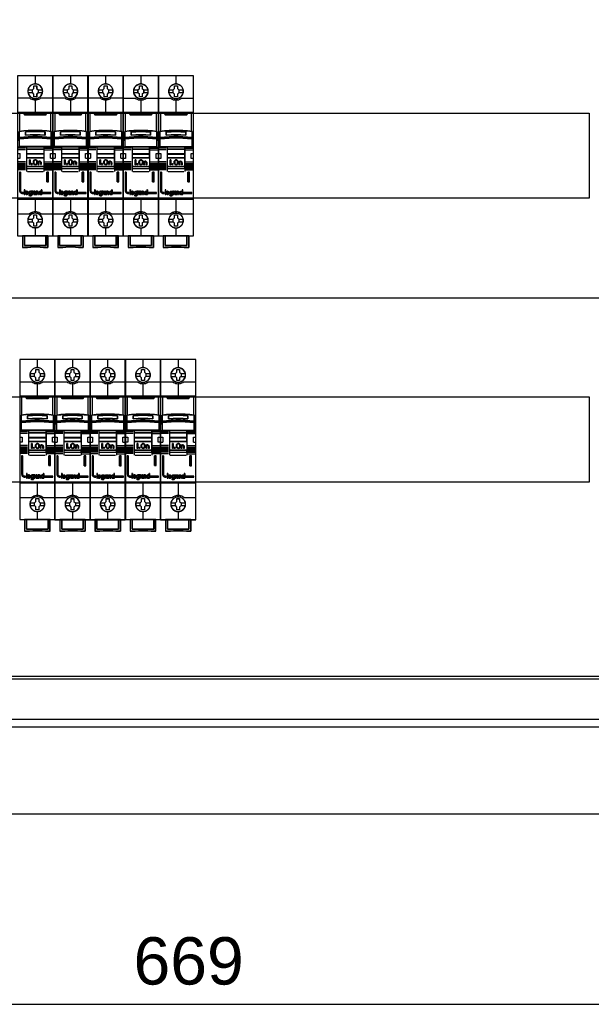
# Model space of a CAD drawing. Header units: millimetres. Extents: x 203 to 3426, y 719 to 2381.
# Tile 109 of 185: x 3364 to 3394, y 2202 to 2254. Entities that reach past the tile are written whole.
import ezdxf

# ---------------------------------------------------------------- set-up
doc = ezdxf.new("R2010")
doc.units = ezdxf.units.MM
doc.layers.add('45', color=7, linetype='Continuous')
doc.layers.add('E_Legrand_obudowy', color=7, linetype='Continuous')
doc.layers.add('E_Legrand_wymiary', color=7, linetype='Continuous', true_color=0x727430)
doc.styles.get("Standard").update_dxf_attribs({"font": 'ARIAL.TTF'})
doc.dimstyles.new('ISO-25', dxfattribs={"dimtxt": 2.5, "dimasz": 2.5, "dimexe": 1.25, "dimexo": 0.625, "dimtad": 1, "dimtxsty": 'Standard', "dimcen": 2.5, "dimadec": 0, "dimazin": 0, "dimtfac": 1, "dimtmove": 0, "dimatfit": 3, "dimfxl": 1, "dimarcsym": 0})

# ---------------------------------------------------------------- blocks, each defined once
blk = doc.blocks.new('XL3 160 wnękowa 6x24M')
at = {"layer": 'E_Legrand_obudowy'}
for points in [[(-335.06, -573.88), (-335.06, -1088.34), (-329.81, -1107.9), (-319.67, -1122.19), (-309.16, -1133.85), (-291.14, -1142.87), (-266.74, -1144), (274.62, -1144), (294.14, -1141.37), (309.53, -1133.85), (323.8, -1118.05), (331.31, -1097.37), (333.94, -1076.68), (333.94, -510.7)], [(-259.23, -72.21), (255.47, -72.21), (255.47, -1072.92), (-259.23, -1072.92), (-259.23, -72.21)], [(-257.16, -72.44), (255.69, -72.44), (255.69, -1071.56), (-257.16, -1071.56), (-257.16, -72.44)], [(-215.64, -773.97), (215.55, -773.97), (215.55, -818.91), (-215.64, -818.91), (-215.64, -773.97)], [(256.55, -871.74), (-257.68, -871.74)], [(-215.64, -923.88), (215.55, -923.88), (215.55, -968.82), (-215.64, -968.82), (-215.64, -923.88)], [(-273.87, -1093.98), (270.11, -1093.98)], [(-273.87, -1098.12), (270.11, -1098.12)]]:
    blk.add_lwpolyline(points, dxfattribs=at)
blk = doc.blocks.new('S301 TX3')
at = {"layer": '45', "color": 7}
for points in [[(17.99, 40.87), (0, 40.87), (0, -40.87), (17.99, -40.87), (17.99, 40.87)], [(12.8, 32.97), (12.78, 33.42), (12.7, 33.88), (12.55, 34.31), (12.36, 34.73), (12.13, 35.12), (11.85, 35.47), (11.52, 35.79), (11.15, 36.07), (10.78, 36.31), (10.34, 36.5), (9.91, 36.62), (9.45, 36.71), (9, 36.73), (8.54, 36.71), (8.09, 36.62), (7.64, 36.5), (7.23, 36.31), (6.84, 36.07), (6.48, 35.79), (6.14, 35.47), (5.87, 35.12), (5.63, 34.73), (5.43, 34.31), (5.31, 33.88), (5.22, 33.42), (5.19, 32.97), (5.22, 32.53), (5.31, 32.09), (5.43, 31.65), (5.63, 31.24), (5.87, 30.84), (6.14, 30.48), (6.48, 30.16), (6.84, 29.88), (7.23, 29.65), (7.64, 29.47), (8.09, 29.33), (8.54, 29.24), (9, 29.22), (9.45, 29.24), (9.91, 29.33), (10.34, 29.47), (10.78, 29.65), (11.15, 29.88), (11.52, 30.16), (11.85, 30.48), (12.13, 30.84), (12.36, 31.24), (12.55, 31.65), (12.7, 32.09), (12.78, 32.53), (12.8, 32.97)], [(12.8, 32.97), (12.78, 33.42), (12.7, 33.88), (12.55, 34.31), (12.36, 34.73), (12.13, 35.12), (11.85, 35.47), (11.52, 35.79), (11.15, 36.07), (10.78, 36.31), (10.34, 36.5), (9.91, 36.62), (9.45, 36.71), (9, 36.73), (8.54, 36.71), (8.09, 36.62), (7.64, 36.5), (7.23, 36.31), (6.84, 36.07), (6.48, 35.79), (6.14, 35.47), (5.87, 35.12), (5.63, 34.73), (5.43, 34.31), (5.31, 33.88), (5.22, 33.42), (5.19, 32.97), (5.22, 32.53), (5.31, 32.09), (5.43, 31.65), (5.63, 31.24), (5.87, 30.84), (6.14, 30.48), (6.48, 30.16), (6.84, 29.88), (7.23, 29.65), (7.64, 29.47), (8.09, 29.33), (8.54, 29.24), (9, 29.22), (9.45, 29.24), (9.91, 29.33), (10.34, 29.47), (10.78, 29.65), (11.15, 29.88), (11.52, 30.16), (11.85, 30.48), (12.13, 30.84), (12.36, 31.24), (12.55, 31.65), (12.7, 32.09), (12.78, 32.53), (12.8, 32.97)], [(8.28, 35.83), (9.73, 35.83), (9.73, 34.4), (10.45, 33.7), (10.45, 32.27), (9.73, 31.55), (9.73, 30.13), (8.28, 30.13), (8.28, 31.55), (7.54, 32.27), (7.54, 33.7), (8.28, 34.4), (8.28, 35.83)], [(8.28, 35.83), (9.73, 35.83), (9.73, 35.83), (9.73, 34.4), (9.73, 34.4), (10.45, 33.7), (10.45, 33.7), (10.45, 32.27), (10.45, 32.27), (9.73, 31.55), (9.73, 31.55), (9.73, 30.13), (9.73, 30.13), (8.28, 30.13), (8.28, 30.13), (8.28, 31.55), (8.28, 31.55), (7.54, 32.27), (7.54, 32.27), (7.54, 33.7), (7.54, 33.7), (8.28, 34.4), (8.28, 34.4), (8.28, 35.83), (8.28, 35.83)], [(8.29, 35.81), (9.72, 35.81), (9.72, 34.39), (10.43, 33.69), (10.43, 32.27), (9.72, 31.56), (9.72, 30.15), (8.29, 30.15), (8.29, 31.56), (7.56, 32.27), (7.56, 33.69), (8.29, 34.39), (8.29, 35.81)], [(7.81, 12.97), (10.17, 12.97), (12.53, 12.88), (14.89, 12.72), (17.24, 12.49), (17.24, 9.35), (17.24, 8.68), (17.24, 8.05), (17.99, 8.05), (17.99, 22.17), (16.98, 22.17), (14.81, 22.17), (14.49, 20.99), (3.49, 20.99), (3.18, 22.17), (1, 22.17), (0, 22.17), (0, 8.05), (0.75, 8.05), (0.75, 8.68), (0.75, 9.35), (0.75, 12.49), (3.09, 12.72), (5.45, 12.88), (7.81, 12.97)], [(3.49, 20.95), (14.5, 20.95), (14.82, 22.17), (8.99, 22.17), (3.17, 22.17), (3.49, 20.95)], [(12.53, 9.75), (14.89, 9.59), (17.24, 9.35), (17.24, 12.51), (14.89, 12.74), (12.53, 12.91), (10.17, 13), (7.81, 13), (5.45, 12.91), (3.09, 12.74), (0.74, 12.51), (0.74, 9.35), (3.09, 9.59), (5.45, 9.75), (7.81, 9.83), (10.17, 9.83), (12.53, 9.75)], [(14, 12.22), (14, 10.55), (11.5, 10.69), (8.99, 10.73), (6.49, 10.69), (3.99, 10.55), (3.99, 12.22), (6.49, 12.36), (8.99, 12.41), (11.5, 12.36), (14, 12.22)], [(11.5, 10.69), (14, 10.55), (14, 12.22), (11.5, 12.36), (8.99, 12.41), (6.49, 12.36), (3.99, 12.22), (3.99, 10.55), (6.49, 10.69), (8.99, 10.73), (11.5, 10.69)], [(14.89, 9.62), (12.53, 9.78), (10.17, 9.87), (7.81, 9.87), (5.45, 9.78), (3.09, 9.62), (0.74, 9.37), (0.74, 8.68), (3.09, 8.93), (5.45, 9.09), (7.81, 9.18), (10.17, 9.18), (12.53, 9.09), (14.89, 8.93), (17.24, 8.68), (17.24, 9.37), (14.89, 9.62)], [(12.53, 9.12), (10.17, 9.2), (7.81, 9.2), (5.45, 9.12), (3.09, 8.96), (0.74, 8.71), (0.74, 8.08), (0.74, 4.69), (4.5, 4.69), (13.49, 4.69), (17.24, 4.69), (17.24, 8.08), (17.24, 8.71), (14.89, 8.96), (12.53, 9.12)], [(4.49, 3.43), (13.5, 3.43), (13.5, 4.72), (4.49, 4.72), (4.49, 3.43)], [(13.5, 3.47), (4.49, 3.47), (4.49, 0.96), (13.5, 0.96), (13.5, 3.47)], [(13.5, 1), (4.49, 1), (4.49, -1), (13.5, -1), (13.5, 1)], [(4.49, -5.43), (13.5, -5.43), (13.5, -0.96), (4.49, -0.96), (4.49, -5.43)], [(6.35, -1.98), (6.35, -4.48), (6.05, -4.48), (6.05, -1.98), (6.35, -1.98)], [(7.43, -4.08), (7.47, -4.21), (7.43, -4.34), (7.34, -4.44), (7.2, -4.48), (7.06, -4.44), (6.97, -4.34), (6.93, -4.21), (6.97, -4.08), (7.06, -3.98), (7.2, -3.95), (7.34, -3.98), (7.43, -4.08)], [(10.05, -2.72), (10.09, -2.97), (10.09, -3.48), (10.05, -3.74), (9.94, -3.98), (9.79, -4.19), (9.58, -4.34), (9.33, -4.44), (9.07, -4.48), (8.8, -4.44), (8.56, -4.34), (8.35, -4.19), (8.19, -3.98), (8.09, -3.74), (8.05, -3.48), (8.05, -2.97), (8.09, -2.72), (8.19, -2.48), (8.35, -2.27), (8.56, -2.12), (8.8, -2.02), (9.07, -1.98), (9.33, -2.02), (9.58, -2.12), (9.79, -2.27), (9.94, -2.48), (10.05, -2.72)], [(9.83, -3.49), (9.83, -2.97), (9.79, -2.75), (9.69, -2.54), (9.52, -2.37), (9.3, -2.26), (9.07, -2.22), (8.83, -2.26), (8.62, -2.37), (8.44, -2.54), (8.34, -2.75), (8.3, -2.97), (8.3, -3.49), (8.34, -3.71), (8.44, -3.92), (8.62, -4.09), (8.83, -4.2), (9.07, -4.23), (9.3, -4.2), (9.52, -4.09), (9.69, -3.92), (9.79, -3.71), (9.83, -3.49)], [(11.01, -2.77), (11.26, -2.72), (11.5, -2.74), (11.74, -2.84), (11.92, -3.01), (12.04, -3.23), (12.08, -3.48), (12.08, -4.48), (11.82, -4.48), (11.82, -3.48), (11.78, -3.28), (11.68, -3.11), (11.51, -3), (11.31, -2.96), (11.11, -3), (10.96, -3.11), (10.84, -3.28), (10.8, -3.48), (10.8, -4.48), (10.55, -4.48), (10.55, -2.72), (10.8, -2.72), (10.8, -2.91), (11.01, -2.77)], [(2.93, -19.22), (2.93, -18.73), (2.52, -18.73), (2.25, -18.69), (2.01, -18.59), (1.8, -18.44), (1.64, -18.23), (1.53, -17.99), (1.5, -17.73), (1.5, -8.35), (1, -8.35), (1, -17.73), (1.03, -18.06), (1.14, -18.38), (1.32, -18.66), (1.57, -18.89), (1.86, -19.07), (2.18, -19.18), (2.52, -19.22), (2.93, -19.22)], [(13.5, -5.39), (4.49, -5.39), (4.49, -6.42), (13.5, -6.42), (13.5, -5.39)], [(14.95, -8.35), (14.95, -13.31), (15.79, -13.31), (15.79, -8.35), (14.95, -8.35)], [(15.61, -12.76), (15.64, -12.89), (15.61, -13.03), (15.51, -13.12), (15.37, -13.16), (15.24, -13.12), (15.15, -13.03), (15.11, -12.89), (15.15, -12.76), (15.24, -12.66), (15.37, -12.63), (15.51, -12.66), (15.61, -12.76)], [(3.71, -19.69), (3.71, -17.4), (3.41, -17.4), (3.41, -19.69), (3.71, -19.69)], [(16.99, -18.69), (12.86, -18.69), (12.86, -19.22), (16.99, -19.22), (16.99, -18.69)], [(12.79, -32.99), (12.77, -32.54), (12.7, -32.08), (12.54, -31.65), (12.36, -31.24), (12.13, -30.84), (11.85, -30.49), (11.52, -30.17), (11.15, -29.89), (10.77, -29.65), (10.34, -29.46), (9.91, -29.34), (9.45, -29.25), (8.99, -29.23), (8.54, -29.25), (8.09, -29.34), (7.64, -29.46), (7.22, -29.65), (6.83, -29.89), (6.47, -30.17), (6.14, -30.49), (5.87, -30.84), (5.62, -31.24), (5.43, -31.65), (5.3, -32.08), (5.21, -32.54), (5.19, -32.99), (5.21, -33.44), (5.3, -33.87), (5.43, -34.31), (5.62, -34.72), (5.87, -35.12), (6.14, -35.48), (6.47, -35.8), (6.83, -36.08), (7.22, -36.31), (7.64, -36.49), (8.09, -36.63), (8.54, -36.72), (8.99, -36.74), (9.45, -36.72), (9.91, -36.63), (10.34, -36.49), (10.77, -36.31), (11.15, -36.08), (11.52, -35.8), (11.85, -35.48), (12.13, -35.12), (12.36, -34.72), (12.54, -34.31), (12.7, -33.87), (12.77, -33.44), (12.79, -32.99)], [(12.79, -32.99), (12.77, -32.54), (12.7, -32.08), (12.54, -31.65), (12.36, -31.24), (12.13, -30.84), (11.85, -30.49), (11.52, -30.17), (11.15, -29.89), (10.77, -29.65), (10.34, -29.46), (9.91, -29.34), (9.45, -29.25), (8.99, -29.23), (8.54, -29.25), (8.09, -29.34), (7.64, -29.46), (7.22, -29.65), (6.83, -29.89), (6.47, -30.17), (6.14, -30.49), (5.87, -30.84), (5.62, -31.24), (5.43, -31.65), (5.3, -32.08), (5.21, -32.54), (5.19, -32.99), (5.21, -33.44), (5.3, -33.87), (5.43, -34.31), (5.62, -34.72), (5.87, -35.12), (6.14, -35.48), (6.47, -35.8), (6.83, -36.08), (7.22, -36.31), (7.64, -36.49), (8.09, -36.63), (8.54, -36.72), (8.99, -36.74), (9.45, -36.72), (9.91, -36.63), (10.34, -36.49), (10.77, -36.31), (11.15, -36.08), (11.52, -35.8), (11.85, -35.48), (12.13, -35.12), (12.36, -34.72), (12.54, -34.31), (12.7, -33.87), (12.77, -33.44), (12.79, -32.99)], [(12.77, -32.99), (12.75, -32.54), (12.68, -32.09), (12.52, -31.66), (12.35, -31.24), (12.11, -30.85), (11.83, -30.5), (11.5, -30.19), (11.14, -29.91), (10.76, -29.67), (10.33, -29.48), (9.9, -29.35), (9.45, -29.27), (8.99, -29.24), (8.54, -29.27), (8.09, -29.35), (7.64, -29.48), (7.23, -29.67), (6.84, -29.91), (6.48, -30.19), (6.15, -30.5), (5.88, -30.85), (5.64, -31.24), (5.44, -31.66), (5.32, -32.09), (5.23, -32.54), (5.2, -32.99), (5.23, -33.44), (5.32, -33.87), (5.44, -34.3), (5.64, -34.71), (5.88, -35.11), (6.15, -35.46), (6.48, -35.79), (6.84, -36.06), (7.23, -36.29), (7.64, -36.48), (8.09, -36.61), (8.54, -36.7), (8.99, -36.72), (9.45, -36.7), (9.9, -36.61), (10.33, -36.48), (10.76, -36.29), (11.14, -36.06), (11.5, -35.79), (11.83, -35.46), (12.11, -35.11), (12.35, -34.71), (12.52, -34.3), (12.68, -33.87), (12.75, -33.44), (12.77, -32.99)], [(8.28, -30.13), (9.72, -30.13), (9.72, -31.56), (10.45, -32.27), (10.45, -33.69), (9.72, -34.41), (9.72, -35.83), (8.28, -35.83), (8.28, -34.41), (7.54, -33.69), (7.54, -32.27), (8.28, -31.56), (8.28, -30.13)], [(8.28, -30.13), (9.72, -30.13), (9.72, -30.13), (9.72, -31.56), (9.72, -31.56), (10.45, -32.27), (10.45, -32.27), (10.45, -33.69), (10.45, -33.69), (9.72, -34.41), (9.72, -34.41), (9.72, -35.83), (9.72, -35.83), (8.28, -35.83), (8.28, -35.83), (8.28, -34.41), (8.28, -34.41), (7.54, -33.69), (7.54, -33.69), (7.54, -32.27), (7.54, -32.27), (8.28, -31.56), (8.28, -31.56), (8.28, -30.13), (8.28, -30.13)], [(8.29, -30.15), (9.71, -30.15), (9.71, -31.57), (10.43, -32.27), (10.43, -33.69), (9.71, -34.4), (9.71, -35.81), (8.29, -35.81), (8.29, -34.4), (7.55, -33.69), (7.55, -32.27), (8.29, -31.57), (8.29, -30.15)], [(14.5, -40.84), (14.5, -45.79), (3.49, -45.79), (3.49, -40.84), (2.49, -40.84), (2.49, -46.79), (5.04, -46.79), (6.66, -46.61), (8.29, -46.52), (9.92, -46.52), (11.55, -46.61), (13.18, -46.79), (15.49, -46.79), (15.49, -40.84), (14.5, -40.84)], [(8.99, -40.84), (3.49, -40.84), (3.49, -45.79), (14.5, -45.79), (14.5, -40.84), (8.99, -40.84)], [(14.5, -45.79), (14.5, -40.84), (8.99, -40.84), (3.49, -40.84), (3.49, -45.79), (14.5, -45.79)]]:
    blk.add_lwpolyline(points, close=True, dxfattribs=at)
at = {"layer": '45', "color": 139}
for points in [[(17.99, 40.87), (0, 40.87), (0, -40.87), (17.99, -40.87), (17.99, 40.87)], [(12.78, 32.97), (12.76, 33.42), (12.69, 33.87), (12.53, 34.3), (12.35, 34.72), (12.11, 35.11), (11.84, 35.46), (11.5, 35.77), (11.14, 36.05), (10.77, 36.29), (10.34, 36.48), (9.9, 36.61), (9.45, 36.69), (9, 36.72), (8.54, 36.69), (8.1, 36.61), (7.65, 36.48), (7.24, 36.29), (6.85, 36.05), (6.49, 35.77), (6.15, 35.46), (5.89, 35.11), (5.64, 34.72), (5.44, 34.3), (5.33, 33.87), (5.24, 33.42), (5.2, 32.97), (5.24, 32.53), (5.33, 32.09), (5.44, 31.66), (5.64, 31.25), (5.89, 30.85), (6.15, 30.5), (6.49, 30.18), (6.85, 29.9), (7.24, 29.67), (7.65, 29.48), (8.1, 29.35), (8.54, 29.26), (9, 29.24), (9.45, 29.26), (9.9, 29.35), (10.34, 29.48), (10.77, 29.67), (11.14, 29.9), (11.5, 30.18), (11.84, 30.5), (12.11, 30.85), (12.35, 31.25), (12.53, 31.66), (12.69, 32.09), (12.76, 32.53), (12.78, 32.97)], [(12.71, 32.97), (12.63, 33.69), (12.43, 34.38), (12.08, 35.01), (11.62, 35.57), (11.06, 36.02), (10.42, 36.36), (9.72, 36.57), (8.99, 36.64), (8.27, 36.57), (7.57, 36.36), (6.93, 36.02), (6.37, 35.57), (5.9, 35.01), (5.56, 34.38), (5.35, 33.69), (5.27, 32.97), (5.35, 32.26), (5.56, 31.57), (5.9, 30.94), (6.37, 30.38), (6.93, 29.93), (7.57, 29.59), (8.27, 29.38), (8.99, 29.31), (9.72, 29.38), (10.42, 29.59), (11.06, 29.93), (11.62, 30.38), (12.08, 30.94), (12.43, 31.57), (12.63, 32.26), (12.71, 32.97)], [(12.7, 32.98), (12.63, 33.69), (12.43, 34.38), (12.08, 35.02), (11.62, 35.57), (11.06, 36.02), (10.41, 36.36), (9.71, 36.57), (8.99, 36.64), (8.27, 36.57), (7.57, 36.36), (6.93, 36.02), (6.36, 35.57), (5.91, 35.02), (5.56, 34.38), (5.35, 33.69), (5.28, 32.98), (5.35, 32.26), (5.56, 31.57), (5.91, 30.95), (6.36, 30.38), (6.93, 29.93), (7.57, 29.6), (8.27, 29.38), (8.99, 29.31), (9.71, 29.38), (10.41, 29.6), (11.06, 29.93), (11.62, 30.38), (12.08, 30.95), (12.43, 31.57), (12.63, 32.26), (12.7, 32.98)], [(12.52, 9.1), (10.17, 9.18), (7.81, 9.18), (5.46, 9.1), (3.1, 8.94), (0.76, 8.7), (0.76, 8.07), (0.76, 4.7), (4.5, 4.7), (13.48, 4.7), (17.22, 4.7), (17.22, 8.07), (17.22, 8.7), (14.87, 8.94), (12.52, 9.1)], [(7.47, -4.21), (7.43, -4.08), (7.34, -3.98), (7.2, -3.95), (7.06, -3.98), (6.97, -4.08), (6.93, -4.21), (6.97, -4.34), (7.06, -4.44), (7.2, -4.48), (7.34, -4.44), (7.43, -4.34), (7.47, -4.21)], [(15.64, -12.89), (15.61, -12.76), (15.51, -12.66), (15.37, -12.63), (15.24, -12.66), (15.15, -12.76), (15.11, -12.89), (15.15, -13.03), (15.24, -13.12), (15.37, -13.16), (15.51, -13.12), (15.61, -13.03), (15.64, -12.89)], [(6.42, -19.4), (6.52, -19.39), (6.61, -19.36), (6.69, -19.32), (6.76, -19.26), (6.82, -19.18), (6.86, -19.11), (6.89, -19.01), (6.91, -18.91), (6.9, -18.82), (6.88, -18.72), (6.84, -18.64), (6.79, -18.54), (6.72, -18.48), (6.65, -18.43), (6.56, -18.39), (6.47, -18.37), (6.38, -18.37), (6.28, -18.39), (6.21, -18.43), (6.13, -18.48), (6.06, -18.54), (6.01, -18.64), (5.97, -18.72), (5.94, -18.82), (5.94, -18.91), (5.95, -19.01), (5.98, -19.11), (6.03, -19.18), (6.09, -19.26), (6.17, -19.32), (6.25, -19.36), (6.33, -19.39), (6.42, -19.4)], [(8.92, -19.12), (8.88, -18.98), (8.77, -18.87), (8.63, -18.83), (8.49, -18.87), (8.38, -18.98), (8.34, -19.12), (8.38, -19.26), (8.49, -19.36), (8.63, -19.4), (8.77, -19.36), (8.88, -19.26), (8.92, -19.12)], [(11.61, -19.4), (11.7, -19.39), (11.79, -19.36), (11.87, -19.32), (11.94, -19.26), (12, -19.18), (12.05, -19.11), (12.08, -19.01), (12.09, -18.91), (12.09, -18.82), (12.07, -18.72), (12.03, -18.64), (11.97, -18.54), (11.9, -18.48), (11.83, -18.43), (11.75, -18.39), (11.66, -18.37), (11.56, -18.37), (11.48, -18.39), (11.39, -18.43), (11.31, -18.48), (11.25, -18.54), (11.19, -18.64), (11.15, -18.72), (11.13, -18.82), (11.13, -18.91), (11.14, -19.01), (11.17, -19.11), (11.22, -19.18), (11.28, -19.26), (11.35, -19.32), (11.43, -19.36), (11.52, -19.39), (11.61, -19.4)], [(12.7, -32.98), (12.63, -32.26), (12.43, -31.57), (12.08, -30.94), (11.62, -30.38), (11.06, -29.93), (10.41, -29.59), (9.71, -29.38), (8.99, -29.31), (8.27, -29.38), (7.57, -29.59), (6.93, -29.93), (6.36, -30.38), (5.91, -30.94), (5.56, -31.57), (5.35, -32.26), (5.28, -32.98), (5.35, -33.69), (5.56, -34.38), (5.91, -35.01), (6.36, -35.57), (6.93, -36.02), (7.57, -36.36), (8.27, -36.57), (8.99, -36.65), (9.71, -36.57), (10.41, -36.36), (11.06, -36.02), (11.62, -35.57), (12.08, -35.01), (12.43, -34.38), (12.63, -33.69), (12.7, -32.98)]]:
    blk.add_lwpolyline(points, close=True, dxfattribs=at)
at = {"layer": '45', "color": 59}
for points in [[(17.97, 40.86), (0.02, 40.86), (0.02, -40.85), (17.97, -40.85), (17.97, 40.86)], [(7.81, 12.98), (10.17, 12.98), (12.52, 12.89), (14.87, 12.72), (17.22, 12.49), (17.22, 9.37), (17.22, 8.7), (17.22, 8.07), (17.97, 8.07), (17.97, 22.15), (16.97, 22.15), (14.8, 22.15), (14.48, 20.97), (3.51, 20.97), (3.19, 22.15), (1.02, 22.15), (0.02, 22.15), (0.02, 8.07), (0.76, 8.07), (0.76, 8.7), (0.76, 9.37), (0.76, 12.49), (3.1, 12.72), (5.46, 12.89), (7.81, 12.98)], [(3.49, 20.95), (14.5, 20.95), (14.82, 22.17), (8.99, 22.17), (3.17, 22.17), (3.49, 20.95)], [(12.53, 9.75), (14.89, 9.59), (17.24, 9.35), (17.24, 12.51), (14.89, 12.74), (12.53, 12.91), (10.17, 13), (7.81, 13), (5.45, 12.91), (3.09, 12.74), (0.74, 12.51), (0.74, 9.35), (3.09, 9.59), (5.45, 9.75), (7.81, 9.83), (10.17, 9.83), (12.53, 9.75)], [(14, 12.22), (14, 10.55), (11.5, 10.69), (8.99, 10.73), (6.49, 10.69), (3.99, 10.55), (3.99, 12.22), (6.49, 12.36), (8.99, 12.41), (11.5, 12.36), (14, 12.22)], [(11.5, 10.69), (14, 10.55), (14, 12.22), (11.5, 12.36), (8.99, 12.41), (6.49, 12.36), (3.99, 12.22), (3.99, 10.55), (6.49, 10.69), (8.99, 10.73), (11.5, 10.69)], [(11.49, 10.7), (13.98, 10.57), (13.98, 12.21), (11.49, 12.35), (8.99, 12.39), (6.5, 12.35), (4, 12.21), (4, 10.57), (6.5, 10.7), (8.99, 10.75), (11.49, 10.7)], [(14.89, 9.62), (12.53, 9.78), (10.17, 9.87), (7.81, 9.87), (5.45, 9.78), (3.09, 9.62), (0.74, 9.37), (0.74, 8.68), (3.09, 8.93), (5.45, 9.09), (7.81, 9.18), (10.17, 9.18), (12.53, 9.09), (14.89, 8.93), (17.24, 8.68), (17.24, 9.37), (14.89, 9.62)], [(12.53, 9.12), (10.17, 9.2), (7.81, 9.2), (5.45, 9.12), (3.09, 8.96), (0.74, 8.71), (0.74, 8.08), (0.74, 4.69), (4.5, 4.69), (13.49, 4.69), (17.24, 4.69), (17.24, 8.08), (17.24, 8.71), (14.89, 8.96), (12.53, 9.12)], [(14.87, 9.61), (12.52, 9.77), (10.17, 9.85), (7.81, 9.85), (5.46, 9.77), (3.1, 9.61), (0.76, 9.37), (0.76, 8.7), (3.1, 8.94), (5.46, 9.1), (7.81, 9.18), (10.17, 9.18), (12.52, 9.1), (14.87, 8.94), (17.22, 8.7), (17.22, 9.37), (14.87, 9.61)], [(4.49, 3.43), (13.5, 3.43), (13.5, 4.72), (4.49, 4.72), (4.49, 3.43)], [(13.5, 3.47), (4.49, 3.47), (4.49, 0.96), (13.5, 0.96), (13.5, 3.47)], [(13.5, 1), (4.49, 1), (4.49, -1), (13.5, -1), (13.5, 1)], [(4.5, 3.45), (13.48, 3.45), (13.48, 4.71), (4.5, 4.71), (4.5, 3.45)], [(13.48, 3.45), (4.5, 3.45), (4.5, 0.98), (13.48, 0.98), (13.48, 3.45)], [(13.48, 0.98), (4.5, 0.98), (4.5, -0.98), (13.48, -0.98), (13.48, 0.98)], [(4.49, -5.43), (13.5, -5.43), (13.5, -0.96), (4.49, -0.96), (4.49, -5.43)], [(6.35, -1.98), (6.35, -4.48), (6.05, -4.48), (6.05, -1.98), (6.35, -1.98)], [(7.43, -4.08), (7.47, -4.21), (7.43, -4.34), (7.34, -4.44), (7.2, -4.48), (7.06, -4.44), (6.97, -4.34), (6.93, -4.21), (6.97, -4.08), (7.06, -3.98), (7.2, -3.95), (7.34, -3.98), (7.43, -4.08)], [(10.05, -2.72), (10.09, -2.97), (10.09, -3.48), (10.05, -3.74), (9.94, -3.98), (9.79, -4.19), (9.58, -4.34), (9.33, -4.44), (9.07, -4.48), (8.8, -4.44), (8.56, -4.34), (8.35, -4.19), (8.19, -3.98), (8.09, -3.74), (8.05, -3.48), (8.05, -2.97), (8.09, -2.72), (8.19, -2.48), (8.35, -2.27), (8.56, -2.12), (8.8, -2.02), (9.07, -1.98), (9.33, -2.02), (9.58, -2.12), (9.79, -2.27), (9.94, -2.48), (10.05, -2.72)], [(9.83, -3.49), (9.83, -2.97), (9.79, -2.75), (9.69, -2.54), (9.52, -2.37), (9.3, -2.26), (9.07, -2.22), (8.83, -2.26), (8.62, -2.37), (8.44, -2.54), (8.34, -2.75), (8.3, -2.97), (8.3, -3.49), (8.34, -3.71), (8.44, -3.92), (8.62, -4.09), (8.83, -4.2), (9.07, -4.23), (9.3, -4.2), (9.52, -4.09), (9.69, -3.92), (9.79, -3.71), (9.83, -3.49)], [(9.81, -3.48), (9.81, -2.98), (9.78, -2.76), (9.68, -2.55), (9.5, -2.38), (9.3, -2.28), (9.07, -2.24), (8.84, -2.28), (8.63, -2.38), (8.46, -2.55), (8.36, -2.76), (8.32, -2.98), (8.32, -3.48), (8.36, -3.7), (8.46, -3.91), (8.63, -4.07), (8.84, -4.18), (9.07, -4.21), (9.3, -4.18), (9.5, -4.07), (9.68, -3.91), (9.78, -3.7), (9.81, -3.48)], [(11.01, -2.77), (11.26, -2.72), (11.5, -2.74), (11.74, -2.84), (11.92, -3.01), (12.04, -3.23), (12.08, -3.48), (12.08, -4.48), (11.82, -4.48), (11.82, -3.48), (11.78, -3.28), (11.68, -3.11), (11.51, -3), (11.31, -2.96), (11.11, -3), (10.96, -3.11), (10.84, -3.28), (10.8, -3.48), (10.8, -4.48), (10.55, -4.48), (10.55, -2.72), (10.8, -2.72), (10.8, -2.91), (11.01, -2.77)], [(13.5, -5.39), (4.49, -5.39), (4.49, -6.42), (13.5, -6.42), (13.5, -5.39)], [(13.48, -5.41), (4.5, -5.41), (4.5, -6.4), (13.48, -6.4), (13.48, -5.41)], [(14.95, -8.35), (14.95, -13.31), (15.79, -13.31), (15.79, -8.35), (14.95, -8.35)], [(15.61, -12.76), (15.64, -12.89), (15.61, -13.03), (15.51, -13.12), (15.37, -13.16), (15.24, -13.12), (15.15, -13.03), (15.11, -12.89), (15.15, -12.76), (15.24, -12.66), (15.37, -12.63), (15.51, -12.66), (15.61, -12.76)], [(3.73, -19.71), (3.73, -17.38), (3.39, -17.38), (3.39, -19.71), (3.73, -19.71)], [(3.89, -18.95), (3.92, -19.1), (3.98, -19.26), (4.06, -19.38), (4.16, -19.5), (4.28, -19.6), (4.43, -19.67), (4.58, -19.7), (4.73, -19.71), (4.88, -19.68), (5.03, -19.63), (5.16, -19.54), (5.27, -19.44), (5.37, -19.3), (5.44, -19.16), (5.09, -19.16), (5.03, -19.23), (4.96, -19.3), (4.88, -19.35), (4.81, -19.38), (4.72, -19.4), (4.63, -19.38), (4.55, -19.37), (4.46, -19.34), (4.38, -19.28), (4.32, -19.22), (4.27, -19.14), (4.24, -19.05), (4.21, -18.97), (5.48, -18.97), (5.48, -18.81), (5.45, -18.64), (5.38, -18.5), (5.3, -18.37), (5.2, -18.26), (5.06, -18.16), (4.92, -18.11), (4.77, -18.07), (4.62, -18.07), (4.46, -18.09), (4.32, -18.15), (4.19, -18.25), (4.07, -18.35), (3.99, -18.49), (3.93, -18.64), (3.89, -18.79), (3.89, -18.95)], [(5.07, -18.59), (5.11, -18.68), (4.25, -18.68), (4.3, -18.59), (4.36, -18.51), (4.43, -18.46), (4.52, -18.41), (4.6, -18.39), (4.68, -18.37), (4.77, -18.39), (4.86, -18.41), (4.94, -18.46), (5.01, -18.51), (5.07, -18.59)], [(5.11, -18.68), (4.25, -18.68), (4.3, -18.59), (4.36, -18.51), (4.43, -18.46), (4.52, -18.41), (4.6, -18.39), (4.68, -18.37), (4.77, -18.39), (4.86, -18.41), (4.94, -18.46), (5.01, -18.51), (5.07, -18.59), (5.11, -18.68)], [(5.72, -18.5), (5.66, -18.65), (5.63, -18.8), (5.63, -18.96), (5.66, -19.11), (5.72, -19.25), (5.81, -19.39), (5.91, -19.5), (6.04, -19.59), (6.18, -19.65), (6.33, -19.69), (6.48, -19.7), (6.63, -19.67), (6.77, -19.62), (6.91, -19.53), (6.91, -19.85), (6.87, -19.99), (6.76, -20.08), (6.63, -20.12), (6.42, -20.12), (6.24, -20.08), (6.07, -19.99), (5.68, -19.99), (5.81, -20.17), (5.99, -20.31), (6.2, -20.41), (6.42, -20.43), (6.63, -20.43), (6.81, -20.41), (6.97, -20.32), (7.1, -20.2), (7.19, -20.03), (7.22, -19.85), (7.22, -18.07), (6.91, -18.07), (6.91, -18.23), (6.77, -18.14), (6.63, -18.09), (6.48, -18.07), (6.33, -18.08), (6.18, -18.11), (6.04, -18.17), (5.91, -18.26), (5.81, -18.37), (5.72, -18.5)], [(6.82, -19.18), (6.76, -19.26), (6.69, -19.32), (6.61, -19.36), (6.52, -19.39), (6.42, -19.4), (6.33, -19.39), (6.25, -19.36), (6.17, -19.32), (6.09, -19.26), (6.03, -19.18), (5.98, -19.11), (5.95, -19.01), (5.94, -18.91), (5.94, -18.82), (5.97, -18.72), (6.01, -18.64), (6.06, -18.54), (6.13, -18.48), (6.21, -18.43), (6.28, -18.39), (6.38, -18.37), (6.47, -18.37), (6.56, -18.39), (6.65, -18.43), (6.72, -18.48), (6.79, -18.54), (6.84, -18.64), (6.88, -18.72), (6.9, -18.82), (6.91, -18.91), (6.89, -19.01), (6.86, -19.11), (6.82, -19.18)], [(6.01, -18.64), (6.06, -18.54), (6.13, -18.48), (6.21, -18.43), (6.28, -18.39), (6.38, -18.37), (6.47, -18.37), (6.56, -18.39), (6.65, -18.43), (6.72, -18.48), (6.79, -18.54), (6.84, -18.64), (6.88, -18.72), (6.9, -18.82), (6.91, -18.91), (6.89, -19.01), (6.86, -19.11), (6.82, -19.18), (6.76, -19.26), (6.69, -19.32), (6.61, -19.36), (6.52, -19.39), (6.42, -19.4), (6.33, -19.39), (6.25, -19.36), (6.17, -19.32), (6.09, -19.26), (6.03, -19.18), (5.98, -19.11), (5.95, -19.01), (5.94, -18.91), (5.94, -18.82), (5.97, -18.72), (6.01, -18.64)], [(7.45, -18.07), (7.45, -19.71), (7.77, -19.71), (7.77, -18.89), (7.8, -18.72), (7.88, -18.56), (8, -18.44), (8.14, -18.35), (8.31, -18.3), (8.31, -18.07), (8.03, -18.11), (7.77, -18.24), (7.77, -18.07), (7.45, -18.07)], [(7.46, -18.09), (7.46, -19.69), (7.78, -19.69), (7.78, -18.89), (7.8, -18.73), (7.88, -18.57), (7.99, -18.45), (8.13, -18.37), (8.29, -18.32), (8.29, -18.09), (8.02, -18.12), (7.78, -18.26), (7.78, -18.09), (7.46, -18.09)], [(8.1, -18.86), (8.04, -19.03), (8.04, -19.22), (8.1, -19.38), (8.21, -19.54), (8.36, -19.64), (8.55, -19.7), (8.73, -19.7), (8.91, -19.64), (8.91, -19.71), (9.23, -19.71), (9.23, -18.53), (9.19, -18.35), (9.09, -18.2), (8.93, -18.11), (8.75, -18.07), (8.48, -18.07), (8.48, -18.3), (8.67, -18.3), (8.79, -18.33), (8.87, -18.42), (8.91, -18.53), (8.91, -18.6), (8.73, -18.54), (8.55, -18.54), (8.36, -18.6), (8.21, -18.71), (8.1, -18.86)], [(8.88, -18.98), (8.92, -19.12), (8.88, -19.26), (8.77, -19.36), (8.63, -19.4), (8.49, -19.36), (8.38, -19.26), (8.34, -19.12), (8.38, -18.98), (8.49, -18.87), (8.63, -18.83), (8.77, -18.87), (8.88, -18.98)], [(8.34, -19.12), (8.38, -18.98), (8.49, -18.87), (8.63, -18.83), (8.77, -18.87), (8.88, -18.98), (8.92, -19.12), (8.88, -19.26), (8.77, -19.36), (8.63, -19.4), (8.49, -19.36), (8.38, -19.26), (8.34, -19.12)], [(9.47, -18.07), (9.47, -19.71), (9.78, -19.71), (9.78, -18.66), (9.82, -18.52), (9.92, -18.42), (10.06, -18.38), (10.21, -18.42), (10.3, -18.52), (10.34, -18.66), (10.34, -19.71), (10.66, -19.71), (10.66, -18.66), (10.63, -18.49), (10.56, -18.32), (10.45, -18.2), (10.29, -18.12), (10.13, -18.07), (9.94, -18.08), (9.78, -18.13), (9.78, -18.07), (9.47, -18.07)], [(9.49, -18.09), (9.49, -19.69), (9.79, -19.69), (9.79, -18.66), (9.83, -18.52), (9.93, -18.43), (10.06, -18.39), (10.2, -18.43), (10.29, -18.52), (10.33, -18.66), (10.33, -19.69), (10.64, -19.69), (10.64, -18.66), (10.61, -18.5), (10.55, -18.34), (10.44, -18.22), (10.29, -18.14), (10.13, -18.09), (9.95, -18.1), (9.79, -18.15), (9.79, -18.09), (9.49, -18.09)], [(10.82, -18.81), (10.82, -18.98), (10.85, -19.13), (10.91, -19.26), (10.99, -19.4), (11.1, -19.51), (11.23, -19.6), (11.36, -19.67), (11.51, -19.7), (11.66, -19.71), (11.81, -19.68), (11.96, -19.63), (12.08, -19.54), (12.08, -19.71), (12.4, -19.71), (12.4, -17.38), (12.08, -17.38), (12.08, -18.24), (11.96, -18.16), (11.81, -18.11), (11.66, -18.08), (11.51, -18.09), (11.36, -18.12), (11.23, -18.18), (11.1, -18.27), (10.99, -18.38), (10.91, -18.51), (10.85, -18.66), (10.82, -18.81)], [(11.75, -18.39), (11.83, -18.43), (11.9, -18.48), (11.97, -18.54), (12.03, -18.64), (12.07, -18.72), (12.09, -18.82), (12.09, -18.91), (12.08, -19.01), (12.05, -19.11), (12, -19.18), (11.94, -19.26), (11.87, -19.32), (11.79, -19.36), (11.7, -19.39), (11.61, -19.4), (11.52, -19.39), (11.43, -19.36), (11.35, -19.32), (11.28, -19.26), (11.22, -19.18), (11.17, -19.11), (11.14, -19.01), (11.13, -18.91), (11.13, -18.82), (11.15, -18.72), (11.19, -18.64), (11.25, -18.54), (11.31, -18.48), (11.39, -18.43), (11.48, -18.39), (11.56, -18.37), (11.66, -18.37), (11.75, -18.39)], [(11.15, -18.72), (11.19, -18.64), (11.25, -18.54), (11.31, -18.48), (11.39, -18.43), (11.48, -18.39), (11.56, -18.37), (11.66, -18.37), (11.75, -18.39), (11.83, -18.43), (11.9, -18.48), (11.97, -18.54), (12.03, -18.64), (12.07, -18.72), (12.09, -18.82), (12.09, -18.91), (12.08, -19.01), (12.05, -19.11), (12, -19.18), (11.94, -19.26), (11.87, -19.32), (11.79, -19.36), (11.7, -19.39), (11.61, -19.4), (11.52, -19.39), (11.43, -19.36), (11.35, -19.32), (11.28, -19.26), (11.22, -19.18), (11.17, -19.11), (11.14, -19.01), (11.13, -18.91), (11.13, -18.82), (11.15, -18.72)], [(16.97, -18.71), (12.88, -18.71), (12.88, -19.2), (16.97, -19.2), (16.97, -18.71)], [(14.5, -40.84), (14.5, -45.79), (3.49, -45.79), (3.49, -40.84), (2.49, -40.84), (2.49, -46.79), (5.04, -46.79), (6.66, -46.61), (8.29, -46.52), (9.92, -46.52), (11.55, -46.61), (13.18, -46.79), (15.49, -46.79), (15.49, -40.84), (14.5, -40.84)], [(14.48, -40.85), (14.48, -45.78), (3.51, -45.78), (3.51, -40.85), (2.51, -40.85), (2.51, -46.77), (5.05, -46.77), (6.67, -46.59), (8.29, -46.5), (9.92, -46.5), (11.55, -46.59), (13.17, -46.77), (15.47, -46.77), (15.47, -40.85), (14.48, -40.85)], [(8.99, -40.84), (3.49, -40.84), (3.49, -45.79), (14.5, -45.79), (14.5, -40.84), (8.99, -40.84)], [(14.5, -45.79), (14.5, -40.84), (8.99, -40.84), (3.49, -40.84), (3.49, -45.79), (14.5, -45.79)], [(8.99, -40.85), (3.5, -40.85), (3.5, -45.78), (14.48, -45.78), (14.48, -40.85), (8.99, -40.85)]]:
    blk.add_lwpolyline(points, close=True, dxfattribs=at)
at = {"layer": '45', "color": 139}
for points in [[(8.97, 40.87), (8.97, 36.6)], [(0, 29.55), (6.18, 29.55)], [(6.15, 29.55), (6.65, 29.19), (7.2, 28.9), (7.77, 28.7), (8.38, 28.57), (8.99, 28.53), (9.6, 28.57), (10.21, 28.7), (10.79, 28.9), (11.32, 29.19), (11.84, 29.55)], [(8.97, 29.35), (8.97, 22.13)], [(11.8, 29.55), (17.99, 29.55)], [(0, 22.17), (17.99, 22.17)], [(3.17, 22.17), (3.53, 20.95)], [(3.49, 20.99), (14.5, 20.99)], [(14.82, 22.17), (14.46, 20.95)], [(17.24, 12.48), (14.89, 12.72), (12.53, 12.9), (10.17, 13), (7.81, 13), (5.45, 12.9), (3.09, 12.72), (0.74, 12.48)], [(0.74, 12.51), (0.74, 4.69)], [(14, 12.19), (11.5, 12.36), (8.99, 12.41), (6.49, 12.36), (3.99, 12.19)], [(3.99, 10.55), (3.99, 12.22)], [(14, 10.55), (11.5, 10.71), (8.99, 10.77), (6.49, 10.71), (3.99, 10.55)], [(13.96, 10.55), (13.96, 12.22)], [(17.2, 4.69), (17.2, 12.51)], [(0.78, 8.09), (0, 8.09)], [(17.24, 9.35), (14.89, 9.61), (12.53, 9.78), (10.17, 9.87), (7.81, 9.87), (5.45, 9.78), (3.09, 9.61), (0.74, 9.35)], [(17.24, 8.68), (14.89, 8.94), (12.53, 9.11), (10.17, 9.2), (7.81, 9.2), (5.45, 9.11), (3.09, 8.94), (0.74, 8.68)], [(17.99, 8.09), (17.2, 8.09)], [(0, 1.25), (1.23, 1.25)], [(4.03, 4.46), (0.5, 4.46)], [(4.03, 3.87), (0.5, 3.87)], [(4.03, 3.09), (0.5, 3.09)], [(17.24, 4.72), (0.74, 4.72)], [(1.19, 1.25), (1.19, -1.25)], [(4.49, 4.72), (4.49, -6.42)], [(4.49, 4.72), (13.5, 4.72)], [(4.49, 3.47), (13.5, 3.47)], [(4.49, 1), (13.5, 1)], [(13.46, 4.72), (13.46, -6.42)], [(13.96, 4.46), (17.49, 4.46)], [(13.96, 3.87), (17.49, 3.87)], [(13.96, 3.09), (17.49, 3.09)], [(16.75, -1.25), (16.75, 1.25)], [(16.75, 1.25), (17.99, 1.25)], [(0, -1.22), (1.23, -1.22)], [(4.03, -3.05), (0.5, -3.05)], [(4.03, -3.84), (0.5, -3.84)], [(4.03, -4.43), (0.5, -4.43)], [(4.03, -4.83), (0.5, -4.83)], [(4.49, -0.96), (13.5, -0.96)], [(6.35, -1.98), (6.05, -1.98)], [(6.05, -1.98), (6.05, -4.48)], [(6.35, -4.44), (6.05, -4.44)], [(6.31, -1.98), (6.31, -4.48)], [(10.09, -3), (10.05, -2.74), (9.94, -2.49), (9.79, -2.27), (9.58, -2.12), (9.33, -2.02), (9.07, -1.98), (8.8, -2.02), (8.56, -2.12), (8.35, -2.27), (8.19, -2.49), (8.09, -2.74), (8.05, -3)], [(8.05, -3.5), (8.05, -2.96)], [(8.05, -3.46), (8.09, -3.72), (8.19, -3.97), (8.35, -4.18), (8.56, -4.34), (8.8, -4.44), (9.07, -4.48), (9.33, -4.44), (9.58, -4.34), (9.79, -4.18), (9.94, -3.97), (10.05, -3.72), (10.09, -3.46)], [(9.83, -3), (9.79, -2.77), (9.69, -2.55), (9.52, -2.37), (9.3, -2.26), (9.07, -2.22), (8.83, -2.26), (8.62, -2.37), (8.44, -2.55), (8.34, -2.77), (8.3, -3)], [(8.3, -3.5), (8.3, -2.96)], [(8.3, -3.46), (8.34, -3.69), (8.44, -3.91), (8.62, -4.09), (8.83, -4.19), (9.07, -4.23), (9.3, -4.19), (9.52, -4.09), (9.69, -3.91), (9.79, -3.69), (9.83, -3.46)], [(9.79, -3.5), (9.79, -2.96)], [(10.05, -3.5), (10.05, -2.96)], [(10.55, -2.72), (10.83, -2.72)], [(10.55, -2.72), (10.55, -4.48)], [(10.55, -4.44), (10.83, -4.44)], [(10.79, -2.72), (10.79, -2.94)], [(12.08, -3.5), (12.04, -3.25), (11.92, -3.02), (11.73, -2.84), (11.5, -2.74), (11.26, -2.72), (11.01, -2.77), (10.79, -2.91)], [(11.83, -3.5), (11.79, -3.29), (11.68, -3.12), (11.52, -3), (11.31, -2.96), (11.11, -3), (10.95, -3.12), (10.83, -3.29), (10.79, -3.5)], [(10.79, -3.46), (10.79, -4.48)], [(11.79, -3.46), (11.79, -4.48)], [(11.79, -4.44), (12.08, -4.44)], [(12.04, -3.46), (12.04, -4.48)], [(13.96, -3.05), (17.49, -3.05)], [(13.96, -3.84), (17.49, -3.84)], [(13.96, -4.43), (17.49, -4.43)], [(13.96, -4.83), (17.49, -4.83)], [(16.75, -1.22), (17.99, -1.22)], [(4.03, -5.12), (0.5, -5.12)], [(4.03, -5.41), (0.5, -5.41)], [(4.03, -5.81), (0.5, -5.81)], [(4.03, -6.4), (0.5, -6.4)], [(4.03, -7.18), (0.5, -7.18)], [(1, -8.35), (1, -17.73)], [(1, -8.35), (1.53, -8.35)], [(1.49, -8.35), (1.49, -17.73)], [(4.49, -5.39), (13.5, -5.39)], [(4.49, -6.38), (13.5, -6.38)], [(4.49, -6.38), (4.49, -8)], [(4.98, -7.96), (13, -7.96)], [(13.46, -6.38), (13.46, -8)], [(13.96, -5.12), (17.49, -5.12)], [(13.96, -5.41), (17.49, -5.41)], [(13.96, -5.81), (17.49, -5.81)], [(13.96, -6.4), (17.49, -6.4)], [(13.96, -7.18), (17.49, -7.18)], [(14.95, -13.31), (14.95, -8.35)], [(14.95, -8.35), (15.79, -8.35)], [(15.75, -13.31), (15.75, -8.35)], [(14.95, -13.27), (15.79, -13.27)], [(1, -17.7), (1.03, -18.04), (1.14, -18.36), (1.32, -18.65), (1.57, -18.89), (1.87, -19.07), (2.18, -19.18), (2.53, -19.22)], [(1.49, -17.7), (1.52, -17.97), (1.63, -18.22), (1.8, -18.43), (2.01, -18.58), (2.25, -18.69), (2.53, -18.73)], [(2.49, -18.69), (2.93, -18.69)], [(2.49, -19.18), (2.93, -19.18)], [(2.89, -18.69), (2.89, -19.22)], [(2.89, -18.69), (2.89, -19.22)], [(3.39, -17.38), (3.39, -19.71)], [(3.39, -17.38), (3.73, -17.38)], [(3.39, -19.67), (3.73, -19.67)], [(3.69, -17.38), (3.69, -19.71)], [(5.48, -18.97), (5.48, -18.81), (5.45, -18.64), (5.38, -18.5), (5.3, -18.37), (5.2, -18.26), (5.06, -18.16), (4.92, -18.11), (4.77, -18.07), (4.62, -18.07), (4.46, -18.09), (4.32, -18.15), (4.19, -18.25), (4.07, -18.35), (3.99, -18.49), (3.93, -18.64), (3.89, -18.79), (3.89, -18.95), (3.92, -19.1), (3.98, -19.26), (4.06, -19.38), (4.16, -19.5), (4.28, -19.6), (4.43, -19.67), (4.58, -19.7), (4.73, -19.71), (4.88, -19.68), (5.03, -19.63), (5.16, -19.54), (5.27, -19.44), (5.37, -19.3), (5.44, -19.16)], [(4.2, -18.95), (5.48, -18.95)], [(4.2, -18.95), (4.23, -19.04), (4.26, -19.13), (4.32, -19.21), (4.38, -19.29), (4.46, -19.34), (4.55, -19.37), (4.63, -19.39), (4.73, -19.4), (4.81, -19.39), (4.89, -19.36), (4.97, -19.3), (5.04, -19.23), (5.1, -19.15)], [(5.11, -18.68), (5.07, -18.59), (5.01, -18.51), (4.94, -18.46), (4.86, -18.41), (4.77, -18.39), (4.68, -18.37), (4.6, -18.39), (4.52, -18.41), (4.43, -18.46), (4.36, -18.51), (4.3, -18.59), (4.25, -18.68)], [(4.25, -18.64), (5.11, -18.64)], [(5.06, -19.14), (5.44, -19.14)], [(6.91, -18.23), (6.77, -18.15), (6.63, -18.09), (6.48, -18.07), (6.33, -18.08), (6.19, -18.11), (6.04, -18.17), (5.91, -18.26), (5.81, -18.37), (5.72, -18.5), (5.66, -18.66), (5.63, -18.81), (5.63, -18.97), (5.66, -19.12), (5.72, -19.26), (5.81, -19.4), (5.91, -19.51), (6.04, -19.6), (6.19, -19.67), (6.33, -19.7), (6.48, -19.71), (6.63, -19.68), (6.77, -19.63), (6.91, -19.54)], [(5.68, -19.96), (5.81, -20.15), (6, -20.3), (6.21, -20.4), (6.44, -20.43)], [(5.68, -19.96), (6.1, -19.96)], [(6.06, -19.96), (6.24, -20.08), (6.44, -20.13)], [(6.4, -20.09), (6.64, -20.09)], [(6.6, -20.43), (6.79, -20.4), (6.96, -20.32), (7.1, -20.19), (7.19, -20.01), (7.22, -19.82)], [(6.6, -20.13), (6.75, -20.08), (6.87, -19.98), (6.91, -19.82)], [(6.87, -18.07), (6.87, -18.26)], [(6.87, -18.07), (7.22, -18.07)], [(6.87, -19.51), (6.87, -19.86)], [(7.18, -18.07), (7.18, -19.86)], [(7.45, -18.07), (7.45, -19.71)], [(7.45, -18.07), (7.8, -18.07)], [(7.45, -19.71), (7.8, -19.71), (7.8, -18.87)], [(8.31, -18.07), (8.02, -18.11), (7.76, -18.28)], [(7.76, -18.07), (7.76, -18.28)], [(8.31, -18.3), (8.14, -18.35), (7.99, -18.44), (7.87, -18.57), (7.79, -18.74), (7.76, -18.91)], [(8.92, -18.59), (8.74, -18.53), (8.55, -18.53), (8.36, -18.59), (8.21, -18.7), (8.1, -18.85), (8.04, -19.02), (8.04, -19.21), (8.1, -19.38), (8.21, -19.54), (8.36, -19.64), (8.55, -19.7), (8.74, -19.7), (8.92, -19.64)], [(8.27, -18.07), (8.27, -18.34)], [(8.47, -18.07), (8.47, -18.34)], [(8.76, -18.07), (8.47, -18.07)], [(8.47, -18.3), (8.69, -18.3)], [(8.92, -18.56), (8.88, -18.43), (8.78, -18.33), (8.65, -18.3)], [(9.23, -18.56), (9.19, -18.37), (9.08, -18.21), (8.92, -18.11), (8.72, -18.07)], [(8.88, -18.52), (8.88, -18.63)], [(8.88, -19.61), (8.88, -19.71)], [(8.88, -19.67), (9.23, -19.67)], [(9.19, -18.52), (9.19, -19.71)], [(9.47, -18.07), (9.47, -19.71)], [(9.47, -18.07), (9.81, -18.07)], [(9.47, -19.67), (9.81, -19.67)], [(10.66, -18.68), (10.63, -18.51), (10.56, -18.34), (10.45, -18.21), (10.29, -18.12), (10.12, -18.07), (9.94, -18.08), (9.77, -18.14)], [(9.77, -18.07), (9.77, -18.17)], [(10.35, -18.68), (10.31, -18.52), (10.21, -18.42), (10.06, -18.37), (9.92, -18.42), (9.81, -18.52), (9.77, -18.68)], [(9.77, -18.64), (9.77, -19.71)], [(10.31, -18.64), (10.31, -19.71)], [(10.31, -19.67), (10.66, -19.67)], [(10.62, -18.64), (10.62, -19.71)], [(12.09, -18.23), (11.96, -18.15), (11.82, -18.09), (11.66, -18.07), (11.51, -18.08), (11.36, -18.11), (11.23, -18.17), (11.1, -18.26), (11, -18.37), (10.91, -18.5), (10.85, -18.66), (10.82, -18.81), (10.82, -18.97), (10.85, -19.12), (10.91, -19.26), (11, -19.4), (11.1, -19.51), (11.23, -19.6), (11.36, -19.67), (11.51, -19.7), (11.66, -19.71), (11.82, -19.68), (11.96, -19.63), (12.09, -19.54)], [(12.05, -17.38), (12.05, -18.26)], [(12.05, -17.38), (12.4, -17.38)], [(12.05, -19.51), (12.05, -19.71)], [(12.05, -19.67), (12.4, -19.67)], [(12.36, -17.38), (12.36, -19.71)], [(12.86, -18.69), (16.99, -18.69)], [(12.86, -18.69), (12.86, -19.22)], [(12.86, -19.18), (16.99, -19.18)], [(16.95, -19.22), (16.95, -18.69)], [(0, -22.13), (17.99, -22.13)], [(6.64, -20.4), (6.4, -20.4)], [(8.97, -22.13), (8.97, -29.36)], [(0, -29.51), (6.18, -29.51)], [(11.84, -29.55), (11.32, -29.2), (10.79, -28.91), (10.21, -28.7), (9.6, -28.57), (8.99, -28.53), (8.38, -28.57), (7.77, -28.7), (7.2, -28.91), (6.65, -29.2), (6.15, -29.55)], [(11.8, -29.51), (17.99, -29.51)], [(8.97, -36.6), (8.97, -40.87)], [(2.49, -40.84), (2.49, -46.79)], [(3.49, -40.84), (3.49, -45.79)], [(14.46, -45.79), (14.46, -40.84)], [(15.45, -40.84), (15.45, -46.79)], [(5.07, -46.75), (2.49, -46.75)], [(3.49, -45.76), (14.5, -45.76)], [(13.19, -46.79), (11.56, -46.59), (9.92, -46.49), (8.29, -46.49), (6.65, -46.59), (5.03, -46.79)], [(15.49, -46.75), (13.15, -46.75)]]:
    blk.add_lwpolyline(points, dxfattribs=at)
at = {"layer": '45', "color": 7}
for points in [[(5.26, 33.71), (7.58, 33.71)], [(5.26, 32.29), (7.58, 32.29)], [(10.41, 33.71), (12.73, 33.71)], [(10.41, 32.29), (12.73, 32.29)], [(5.26, -32.25), (7.57, -32.25)], [(5.26, -33.67), (7.57, -33.67)], [(10.41, -32.25), (12.72, -32.25)], [(10.41, -33.67), (12.72, -33.67)]]:
    blk.add_lwpolyline(points, dxfattribs=at)
at = {"layer": '45', "color": 140}
for points in [[(7.81, 12.97), (10.17, 12.97), (12.53, 12.88), (14.89, 12.72), (17.24, 12.49), (17.24, 9.35), (17.24, 8.68), (17.24, 8.05), (17.99, 8.05), (17.99, 22.17), (16.98, 22.17), (14.81, 22.17), (14.49, 20.99), (3.49, 20.99), (3.18, 22.17), (1, 22.17), (0, 22.17), (0, 8.05), (0.75, 8.05), (0.75, 8.68), (0.75, 9.35), (0.75, 12.49), (3.09, 12.72), (5.45, 12.88), (7.81, 12.97)], [(3.51, 20.97), (14.48, 20.97), (14.8, 22.15), (8.99, 22.15), (3.19, 22.15), (3.51, 20.97)], [(14.48, -45.78), (14.48, -40.85), (8.99, -40.85), (3.5, -40.85), (3.5, -45.78), (14.48, -45.78)]]:
    blk.add_lwpolyline(points, close=True, dxfattribs=at)
for points in [[(1, 22.17), (1, 12.5)], [(16.95, 12.5), (16.95, 22.17)]]:
    blk.add_lwpolyline(points, dxfattribs=at)
at = {"layer": '45', "color": 1}
for points in [[(2.93, -19.22), (2.93, -18.73), (2.52, -18.73), (2.25, -18.69), (2.01, -18.59), (1.8, -18.44), (1.64, -18.23), (1.53, -17.99), (1.5, -17.73), (1.5, -8.35), (1, -8.35), (1, -17.73), (1.03, -18.06), (1.14, -18.38), (1.32, -18.66), (1.57, -18.89), (1.86, -19.07), (2.18, -19.18), (2.52, -19.22), (2.93, -19.22)], [(2.91, -19.2), (2.91, -18.71), (2.51, -18.71), (2.25, -18.67), (2.01, -18.57), (1.81, -18.42), (1.65, -18.22), (1.54, -17.98), (1.51, -17.72), (1.51, -8.37), (1.02, -8.37), (1.02, -17.72), (1.05, -18.05), (1.16, -18.37), (1.33, -18.65), (1.58, -18.88), (1.86, -19.05), (2.17, -19.16), (2.51, -19.2), (2.91, -19.2)], [(16.99, -18.69), (12.86, -18.69), (12.86, -19.22), (16.99, -19.22), (16.99, -18.69)]]:
    blk.add_lwpolyline(points, close=True, dxfattribs=at)
blk = doc.blocks.new('*D133')
at = {"layer": 'Defpoints', "color": 0}
for p in [(-101.693, 5.002), (-34.793, 5.002), (-34.793, -5.065)]:
    blk.add_point(p, dxfattribs=at)
at = {"layer": 'E_Legrand_wymiary', "color": 0, "lineweight": -2}
for p, q in [((-101.693, 4.94), (-101.693, -5.19)), ((-34.793, 4.94), (-34.793, -5.19)), ((-99.193, -5.065), (-37.293, -5.065))]:
    blk.add_line(p, q, dxfattribs=at)
at = {"layer": 'E_Legrand_wymiary', "color": 0}
for points in [[(-99.193, -4.649), (-99.193, -5.482), (-101.693, -5.065)], [(-37.293, -5.482), (-37.293, -4.649), (-34.793, -5.065)]]:
    blk.add_solid(points, dxfattribs=at)
at = {"layer": 'E_Legrand_wymiary', "color": 0, "insert": (-68.243, -2.789), "char_height": 2.5, "attachment_point": 5}
blk.add_mtext('669', dxfattribs=at)
blk = doc.blocks.new('G$C3556625F')
at = {"xscale": 0.103478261, "yscale": 0.103478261, "zscale": 0.103478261}
for p in [(-77.2808, 39.7498), (-75.4216, 39.7498), (-73.5604, 39.7498), (-71.6992, 39.747), (-69.84, 39.747), (-77.1709, 24.7647), (-75.3097, 24.7619), (-73.4505, 24.7619), (-71.5871, 24.7647), (-69.7258, 24.7619)]:
    blk.add_blockref('S301 TX3', p, dxfattribs=at)
at = {"layer": 'E_Legrand_obudowy', "color": 67, "true_color": 0x727430, "xscale": 0.1, "yscale": 0.1, "zscale": 0.1}
blk.add_blockref('XL3 160 wnękowa 6x24M', (-68.6374, 119.4025), dxfattribs=at)
at = {"layer": 'E_Legrand_wymiary', "color": 67, "true_color": 0x727430}
dim = blk.add_linear_dim(base=(-34.7932, -5.0654), p1=(-101.6932, 5.0025), p2=(-34.7932, 5.0025), dimstyle='ISO-25', override={"dimscale": 0.1, "dimtxt": 25, "dimasz": 25, "dimgap": 10, "dimlfac": 10}, dxfattribs=at)
dim.commit()
dim.dimension.update_dxf_attribs({"geometry": '*D133', "text_midpoint": (-68.2432, -2.789)})

msp = doc.modelspace()

# ---------------------------------------------------------------- block references
msp.add_blockref('G$C3556625F', (3441.022, 2207.143))

doc.saveas('drawing.dxf')
